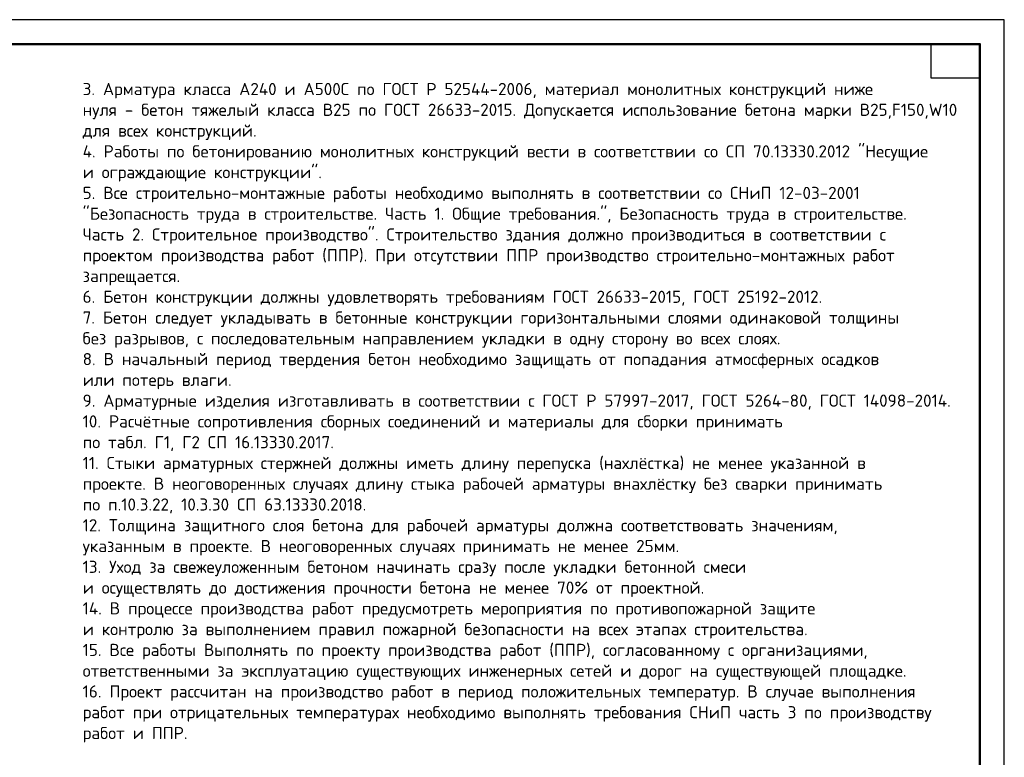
# Model space of a CAD drawing. Header units: millimetres. Extents: x 0 to 21000, y 0 to 14850.
# Tile 7 of 7: x 10890 to 21000, y 7273 to 14850. Entities that reach past the tile are written whole.
import ezdxf

# ---------------------------------------------------------------- set-up
doc = ezdxf.new("R2010")
doc.units = ezdxf.units.MM
doc.layers.add('Standard', color=7, linetype='Continuous', lineweight=25)
doc.styles.add('ARIAL', font='arial.ttf')

msp = doc.modelspace()

# ---------------------------------------------------------------- linework, layer by layer
at = {"layer": 'Standard', "color": 7, "linetype": 'Continuous', "lineweight": 25, "transparency": 33554687}
for points in [[(0, 0), (21000, 0), (21000, 14850), (0, 14850), (0, 0)], [(0, 0), (21000, 0), (21000, 14850), (0, 14850), (0, 0)], [(0, 0), (21000, 0), (21000, 14850), (0, 14850), (0, 0)], [(20750, 14600), (20750, 14250), (20250, 14250), (20250, 14600), (20750, 14600)]]:
    msp.add_lwpolyline(points, close=True, dxfattribs=at)
at = {"layer": 'Standard', "color": 7, "linetype": 'Continuous', "lineweight": 50, "transparency": 33554687}
msp.add_lwpolyline([(1000, 14600), (20750, 14600), (20750, 250), (1000, 250), (1000, 14600)], close=True, dxfattribs=at)

# ---------------------------------------------------------------- texts
at = {"transparency": 33554687, "insert": (11536, 14200), "char_height": 175, "width": 12543.13, "attachment_point": 1, "line_spacing_factor": 1.024096, "style": 'ARIAL'}
msp.add_mtext('\\A1;{\\fISOCPEUR|i0|b0;\\H125.000000;\\W1.018787;\\C7;3. Арматура класса А240 и А500С по ГОСТ Р 52544-2006, материал монолитных конструкций ниже}\\P{\\fISOCPEUR|i0|b0;\\H125.000000;\\W1.018787;\\C7;нуля - бетон тяжелый класса В25 по ГОСТ 26633-2015. Допускается использование бетона марки В25,F150,W10}\\P{\\fISOCPEUR|i0|b0;\\H125.000000;\\W1.018787;\\C7;для всех конструкций.}\\P{\\fISOCPEUR|i0|b0;\\H125.000000;\\W1.018787;\\C7;4. Работы по бетонированию монолитных конструкций вести в соответствии со СП 70.13330.2012 "Несущие}\\P{\\fISOCPEUR|i0|b0;\\H125.000000;\\W1.018787;\\C7;и ограждающие конструкции".}\\P{\\fISOCPEUR|i0|b0;\\H125.000000;\\W1.018787;\\C7;5. Все строительно-монтажные работы необходимо выполнять в соответствии со СНиП 12-03-2001}\\P{\\fISOCPEUR|i0|b0;\\H125.000000;\\W1.018787;\\C7;"Безопасность труда в строительстве. Часть 1. Общие требования.", Безопасность труда в строительстве.}\\P{\\fISOCPEUR|i0|b0;\\H125.000000;\\W1.018787;\\C7;Часть 2. Строительное производство". Строительство здания должно производиться в соответствии с}\\P{\\fISOCPEUR|i0|b0;\\H125.000000;\\W1.018787;\\C7;проектом производства работ (ППР). При отсутствии ППР производство строительно-монтажных работ}\\P{\\fISOCPEUR|i0|b0;\\H125.000000;\\W1.018787;\\C7;запрещается.}\\P{\\fISOCPEUR|i0|b0;\\H125.000000;\\W1.018787;\\C7;6. Бетон конструкции должны удовлетворять требованиям ГОСТ 26633-2015, ГОСТ 25192-2012.}\\P{\\fISOCPEUR|i0|b0;\\H125.000000;\\W1.018787;\\C7;7. Бетон следует укладывать в бетонные конструкции горизонтальными слоями одинаковой толщины}\\P{\\fISOCPEUR|i0|b0;\\H125.000000;\\W1.018787;\\C7;без разрывов, с последовательным направлением укладки в одну сторону во всех слоях.}\\P{\\fISOCPEUR|i0|b0;\\H125.000000;\\W1.018787;\\C7;8. В начальный период твердения бетон необходимо защищать от попадания атмосферных осадков}\\P{\\fISOCPEUR|i0|b0;\\H125.000000;\\W1.018787;\\C7;или потерь влаги.}\\P{\\fISOCPEUR|i0|b0;\\H125.000000;\\W1.018787;\\C7;9. Арматурные изделия изготавливать в соответствии с ГОСТ Р 57997-2017, ГОСТ 5264-80, ГОСТ 14098-2014.}\\P{\\fISOCPEUR|i0|b0;\\H125.000000;\\W1.018787;\\C7;10. Расчётные сопротивления сборных соединений и материалы для сборки принимать}\\P{\\fISOCPEUR|i0|b0;\\H125.000000;\\W1.018787;\\C7;по табл. Г1, Г2 СП 16.13330.2017.}\\P{\\fISOCPEUR|i0|b0;\\H125.000000;\\W1.018787;\\C7;11. Стыки арматурных стержней должны иметь длину перепуска (нахлёстка) не менее указанной в}\\P{\\fISOCPEUR|i0|b0;\\H125.000000;\\W1.018787;\\C7;проекте. В неоговоренных случаях длину стыка рабочей арматуры внахлёстку без сварки принимать}\\P{\\fISOCPEUR|i0|b0;\\H125.000000;\\W1.018787;\\C7;по п.10.3.22, 10.3.30 СП 63.13330.2018. }\\P{\\fISOCPEUR|i0|b0;\\H125.000000;\\W1.018787;\\C7;12. Толщина защитного слоя бетона для рабочей арматуры должна соответствовать значениям,}\\P{\\fISOCPEUR|i0|b0;\\H125.000000;\\W1.018787;\\C7;указанным в проекте. В неоговоренных случаях принимать не менее 25мм.}\\P{\\fISOCPEUR|i0|b0;\\H125.000000;\\W1.018787;\\C7;13. Уход за свежеуложенным бетоном начинать сразу после укладки бетонной смеси}\\P{\\fISOCPEUR|i0|b0;\\H125.000000;\\W1.018787;\\C7;и осуществлять до достижения прочности бетона не менее 70%%% от проектной.}\\P{\\fISOCPEUR|i0|b0;\\H125.000000;\\W1.018787;\\C7;14. В процессе производства работ предусмотреть мероприятия по противопожарной защите}\\P{\\fISOCPEUR|i0|b0;\\H125.000000;\\W1.018787;\\C7;и контролю за выполнением правил пожарной безопасности на всех этапах строительства.}\\P{\\fISOCPEUR|i0|b0;\\H125.000000;\\W1.018787;\\C7;15. Все работы Выполнять по проекту производства работ (ППР), согласованному с организациями,}\\P{\\fISOCPEUR|i0|b0;\\H125.000000;\\W1.018787;\\C7;ответственными за эксплуатацию существующих инженерных сетей и дорог на существующей площадке.}\\P{\\fISOCPEUR|i0|b0;\\H125.000000;\\W1.018787;\\C7;16. Проект рассчитан на производство работ в период положительных температур. В случае выполнения}\\P{\\fISOCPEUR|i0|b0;\\H125.000000;\\W1.018787;\\C7;работ при отрицательных температурах необходимо выполнять требования СНиП часть 3 по производству}\\P{\\fISOCPEUR|i0|b0;\\H125.000000;\\W1.018787;\\C7;работ и ППР.}\\P', dxfattribs=at)

doc.saveas('drawing.dxf')
